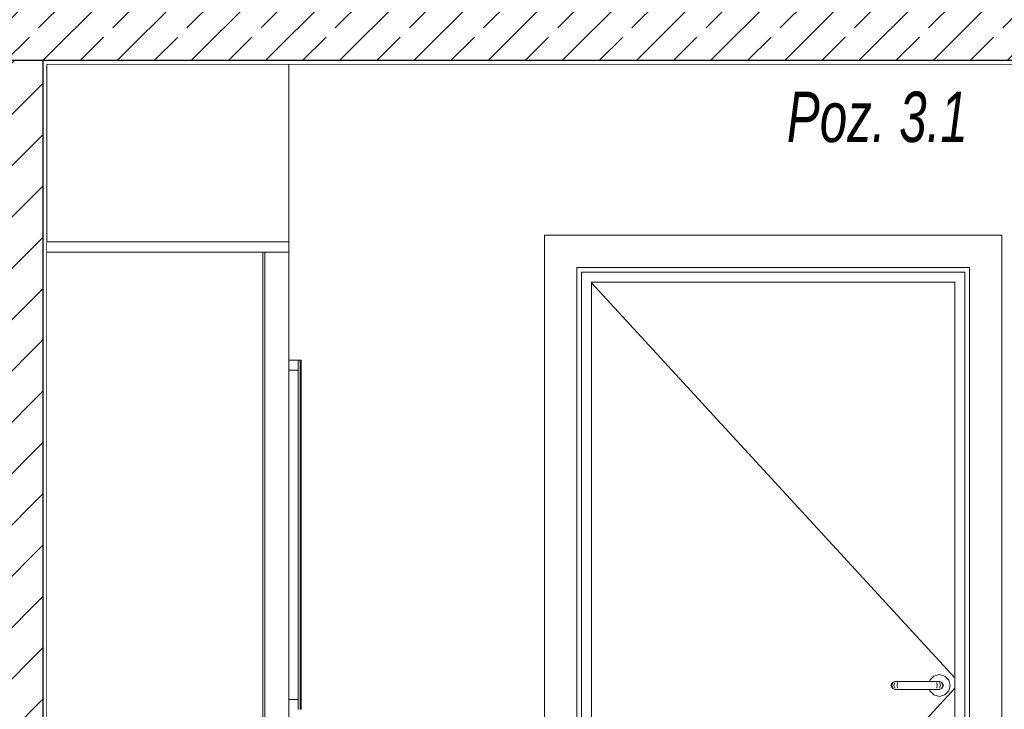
# Model space of a CAD drawing. Header units: millimetres. Extents: x 92668 to 123324, y -8921 to 14506.
# Tile 105 of 133: x 112330 to 114771, y 6721 to 8431. Entities that reach past the tile are written whole.
import ezdxf

# ---------------------------------------------------------------- set-up
doc = ezdxf.new("R2010")
doc.units = ezdxf.units.MM
doc.header["$MEASUREMENT"] = 0
doc.linetypes.add('Wipeout_Contour', pattern=[1000, 0, -1000])
for name, color, linetype, lineweight, true_color in [('Nowe_A-Konstrukcja Opis_Nr_pióra__58', 7, 'Continuous', 13, 0xdf0000), ('Nowe_A-Wymiary-Wewnętrzne_Nr_pióra__45', 7, 'Continuous', 15, 0x40a5ff), ('Nowe_A-Wymiary-Wewnętrzne_Nr_pióra__85', 7, 'Continuous', 13, 0x80c2ff), ('Nowe_A-Wymiary-Zewnętrzne_Nr_pióra__45', 7, 'Continuous', 15, 0x40a5ff), ('Nowe_A-Wymiary-Zewnętrzne_Nr_pióra__85', 7, 'Continuous', 13, 0x80c2ff)]:
    doc.layers.add(name, color=color, linetype=linetype, lineweight=lineweight, true_color=true_color)
for name, color, linetype in [('Nowe_A-Meble-Kuchnia', 7, 'Continuous'), ('Nowe_A-Stropy', 7, 'Continuous'), ('Nowe_A-Wymiary-Wewnętrzne', 7, 'Continuous'), ('Nowe_A-Wymiary-Zewnętrzne', 7, 'Continuous'), ('Nowe_A-Ściany-Działowe', 7, 'Continuous'), ('Nowe_Drzwi Archicad', 7, 'Continuous')]:
    doc.layers.add(name, color=color, linetype=linetype)
for name, color, linetype, lineweight in [('Nowe_A-Meble-Kuchnia_Nr_pióra__4', 7, 'Continuous', 13), ('Nowe_A-Stropy_Nr_pióra__29', 7, 'Continuous', 25), ('Nowe_A-Stropy_Nr_pióra__49', 7, 'Continuous', 15), ('Nowe_A-Wymiary-Wewnętrzne_Nr_pióra__46', 5, 'Continuous', 15), ('Nowe_A-Wymiary-Zewnętrzne_Nr_pióra__46', 5, 'Continuous', 15), ('Nowe_A-Ściany-Działowe_Nr_pióra__27', 7, 'Continuous', 25), ('Nowe_A-Ściany-Działowe_Nr_pióra__47', 7, 'Continuous', 15), ('Nowe_A-Ściany-Działowe_Nr_pióra__87', 7, 'Continuous', 13), ('Nowe_Drzwi Archicad_Nr_pióra__3', 7, 'Continuous', 13)]:
    doc.layers.add(name, color=color, linetype=linetype, lineweight=lineweight)
doc.styles.add('STYL_AUTOMATYCZNY_2', font='arial.ttf')
doc.styles.add('STYL_AUTOMATYCZNY_4', font='arial.ttf', dxfattribs={"width": 0.7})
doc.dimstyles.new('STYL_AUTOMATYCZNY__1', dxfattribs={"dimtxt": 125, "dimasz": 47.5, "dimexe": 0.18, "dimexo": 20, "dimgap": 0, "dimtad": 1, "dimdec": 1, "dimlfac": 0.1, "dimzin": 0, "dimdsep": 46, "dimtxsty": 'STYL_AUTOMATYCZNY_2', "dimblk": 'ARROWHEAD_11', "dimblk1": 'ARROWHEAD_11', "dimblk2": 'ARROWHEAD_11', "dimcen": 0.09, "dimclrd": 256, "dimclre": 256, "dimclrt": 5, "dimadec": 1, "dimazin": 0, "dimtfac": 1, "dimtdec": 4, "dimtmove": 0, "dimatfit": 3, "dimfxl": 0, "dimtolj": 1, "dimtzin": 0, "dimarcsym": 0})
pattern_1 = [(0, (0, 0), (0, 86.60254), [0, -50]), (0, (25, 43.3), (0, 86.60254), [0, -50])]

# ---------------------------------------------------------------- blocks, each defined once
blk = doc.blocks.new('ElemPrzekroju_35')
at = {"layer": 'Nowe_A-Stropy', "linetype": 'Continuous', "lineweight": 0, "true_color": 0x000000}
h = blk.add_hatch(dxfattribs=at)
h.set_pattern_fill('Beton_zbrojony', color=18, style=0, pattern_type=2)
h.set_pattern_definition([(45, (0, 0), (-91.92388, 91.92388), []), (45, (-45.96, 45.96), (-91.92388, 91.92388), [97.5, -32.5])])
h.paths.add_polyline_path([(116917.6, 8530), (109667.6, 8530), (109667.6, 8330), (109677.6, 8330), (112262.6, 8330), (112387.6, 8330), (116917.6, 8330)])
h = blk.add_hatch(dxfattribs=at)
h.set_pattern_fill('Tynk', color=18, style=0, pattern_type=2)
h.set_pattern_definition(pattern_1)
h.paths.add_polyline_path([(112387.6, 8330), (112387.6, 8320), (116917.6, 8320), (116917.6, 8330)])
at = {"layer": 'Nowe_A-Stropy_Nr_pióra__29', "color": 7, "linetype": 'Continuous', "lineweight": 25, "flags": 128}
blk.add_lwpolyline([(116917.6, 8330), (112387.6, 8330), (112272.6, 8330), (112262.6, 8330), (109677.6, 8330), (109667.6, 8330)], dxfattribs=at)
at = {"layer": 'Nowe_A-Stropy_Nr_pióra__49', "color": 7, "linetype": 'Continuous', "lineweight": 15}
blk.add_line((116907.6, 8320), (112397.6, 8320), dxfattribs=at)
blk = doc.blocks.new('ElemPrzekroju_72')
at = {"color": 254, "linetype": 'Wipeout_Contour', "lineweight": 0, "ltscale": 2616415.24598757}
blk.add_wipeout([(112997.6, 6680), (112997.6, 6640), (113027.6, 6640), (113027.6, 6440), (113022.6, 6440), (113022.6, 6179), (113020.3, 6179), (113018.2, 6175.9), (113013.3, 6172.6), (113007.6, 6171.5), (112997.6, 6171.5), (112997.6, 5780), (113630.7, 5780), (113630.7, 7897), (114764.7, 7897), (114764.7, 5780), (116907.6, 5780), (116907.6, 8320), (112997.6, 8320), (112997.6, 7586.7), (113027.6, 7586.7), (113027.6, 6720), (112997.6, 6720)], dxfattribs=at).dxf.layer = 'Nowe_A-Ściany-Działowe'
at = {"color": 254, "linetype": 'Wipeout_Contour', "lineweight": 0, "ltscale": 452943.595079}
blk.add_wipeout([(113020.4, 7561.7), (112997.6, 7561.7), (112997.6, 6745), (113020.4, 6745)], dxfattribs=at).dxf.layer = 'Nowe_A-Ściany-Działowe'
blk = doc.blocks.new('ElemPrzekroju_74')
at = {"color": 254, "linetype": 'Wipeout_Contour', "lineweight": 0, "ltscale": 455696.425703}
blk.add_wipeout([(113722.7, 7805), (113710.7, 7817), (113710.7, 5780), (113722.7, 5780)], dxfattribs=at).dxf.layer = 'Nowe_Drzwi Archicad'
at = {"color": 254, "linetype": 'Wipeout_Contour', "lineweight": 0, "ltscale": 459537.480877}
blk.add_wipeout([(114672.7, 5780), (114684.7, 5780), (114684.7, 7817), (114672.7, 7805)], dxfattribs=at).dxf.layer = 'Nowe_Drzwi Archicad'
at = {"color": 254, "linetype": 'Wipeout_Contour', "lineweight": 0, "ltscale": 457858.237546}
blk.add_wipeout([(114684.7, 7817), (113710.7, 7817), (113722.7, 7805), (114672.7, 7805)], dxfattribs=at).dxf.layer = 'Nowe_Drzwi Archicad'
at = {"color": 254, "linetype": 'Wipeout_Contour', "lineweight": 0, "ltscale": 455519.099862}
blk.add_wipeout([(113630.7, 7897), (113630.7, 5780), (113710.7, 5780), (113710.7, 7817)], dxfattribs=at).dxf.layer = 'Nowe_Drzwi Archicad'
at = {"color": 254, "linetype": 'Wipeout_Contour', "lineweight": 0, "ltscale": 459727.429199}
blk.add_wipeout([(114764.7, 5780), (114764.7, 7897), (114684.7, 7817), (114684.7, 5780)], dxfattribs=at).dxf.layer = 'Nowe_Drzwi Archicad'
at = {"color": 254, "linetype": 'Wipeout_Contour', "lineweight": 0, "ltscale": 457870.861688}
blk.add_wipeout([(114764.7, 7897), (113630.7, 7897), (113710.7, 7817), (114684.7, 7817)], dxfattribs=at).dxf.layer = 'Nowe_Drzwi Archicad'
at = {"color": 254, "linetype": 'Wipeout_Contour', "lineweight": 0, "ltscale": 455766.051504}
blk.add_wipeout([(113722.7, 5780), (113747.7, 5780), (113747.7, 7780), (113722.7, 7780)], dxfattribs=at).dxf.layer = 'Nowe_Drzwi Archicad'
at = {"color": 254, "linetype": 'Wipeout_Contour', "lineweight": 0, "ltscale": 459459.407923}
blk.add_wipeout([(114647.7, 5780), (114672.7, 5780), (114672.7, 7780), (114647.7, 7780)], dxfattribs=at).dxf.layer = 'Nowe_Drzwi Archicad'
at = {"layer": 'Nowe_Drzwi Archicad_Nr_pióra__3', "color": 7, "linetype": 'Continuous', "lineweight": 13}
for p, q in [((113630.7, 5780), (113630.7, 7897)), ((113630.7, 7897), (114764.7, 7897)), ((114764.7, 7897), (114764.7, 5780))]:
    blk.add_line(p, q, dxfattribs=at)
at = {"color": 254, "linetype": 'Wipeout_Contour', "lineweight": 0, "ltscale": 686778.02235}
blk.add_wipeout([(113722.7, 7780), (113747.7, 7780), (114647.7, 7780), (114672.7, 7780), (114672.7, 7805), (113722.7, 7805)], dxfattribs=at).dxf.layer = 'Nowe_Drzwi Archicad'
at = {"color": 254, "linetype": 'Wipeout_Contour', "lineweight": 0, "ltscale": 2066584.783650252}
blk.add_wipeout([(114585.4, 6770), (114586.4, 6766.5), (114596.2, 6756.6), (114609.7, 6753), (114623.2, 6756.6), (114633.1, 6766.5), (114636.7, 6780), (114633.1, 6793.5), (114623.2, 6803.4), (114609.7, 6807), (114596.2, 6803.4), (114586.4, 6793.5), (114585.4, 6790), (114609.7, 6790), (114616.8, 6787.1), (114619.7, 6780), (114616.8, 6772.9), (114609.7, 6770)], dxfattribs=at).dxf.layer = 'Nowe_Drzwi Archicad'
at = {"layer": 'Nowe_Drzwi Archicad_Nr_pióra__3', "color": 7, "linetype": 'Continuous', "lineweight": 13}
for p, q in [((113710.7, 7817), (113710.7, 5780)), ((114684.7, 7817), (113710.7, 7817)), ((114684.7, 5780), (114684.7, 7817)), ((113722.7, 7805), (113722.7, 5780)), ((114672.7, 7805), (113722.7, 7805)), ((114672.7, 5780), (114672.7, 7805)), ((113747.7, 7780), (113747.7, 5780)), ((114647.7, 7780), (113747.7, 7780)), ((114647.7, 5780), (114647.7, 7780)), ((114596.2, 6803.4), (114609.7, 6807)), ((114609.7, 6807), (114623.2, 6803.4)), ((114633.1, 6793.5), (114636.7, 6780)), ((114636.7, 6780), (114633.1, 6766.5)), ((114609.7, 6753), (114596.2, 6756.6)), ((114623.2, 6756.6), (114609.7, 6753))]:
    blk.add_line(p, q, dxfattribs=at)
at = {"color": 254, "linetype": 'Wipeout_Contour', "lineweight": 0, "ltscale": 459270.427265}
blk.add_wipeout([(114618, 6780), (114615.3, 6772.9), (114616.8, 6772.9), (114619.7, 6780)], dxfattribs=at).dxf.layer = 'Nowe_Drzwi Archicad'
at = {"color": 254, "linetype": 'Wipeout_Contour', "lineweight": 0, "ltscale": 459253.905533}
blk.add_wipeout([(114608.6, 6790), (114615.3, 6787.1), (114616.8, 6787.1), (114609.7, 6790)], dxfattribs=at).dxf.layer = 'Nowe_Drzwi Archicad'
at = {"color": 254, "linetype": 'Wipeout_Contour', "lineweight": 0, "ltscale": 459249.873152}
blk.add_wipeout([(114608.6, 6770), (114609.7, 6770), (114616.8, 6772.9), (114615.3, 6772.9)], dxfattribs=at).dxf.layer = 'Nowe_Drzwi Archicad'
at = {"color": 254, "linetype": 'Wipeout_Contour', "lineweight": 0, "ltscale": 459272.097473}
blk.add_wipeout([(114615.3, 6787.1), (114618, 6780), (114619.7, 6780), (114616.8, 6787.1)], dxfattribs=at).dxf.layer = 'Nowe_Drzwi Archicad'
at = {"color": 254, "linetype": 'Wipeout_Contour', "lineweight": 0, "ltscale": 459256.948044}
blk.add_wipeout([(114618, 6780), (114612.6, 6780), (114610.4, 6772.9), (114615.3, 6772.9)], dxfattribs=at).dxf.layer = 'Nowe_Drzwi Archicad'
at = {"color": 254, "linetype": 'Wipeout_Contour', "lineweight": 0, "ltscale": 459243.27197}
blk.add_wipeout([(114608.6, 6790), (114605.3, 6790), (114610.4, 6787.1), (114615.3, 6787.1)], dxfattribs=at).dxf.layer = 'Nowe_Drzwi Archicad'
at = {"color": 254, "linetype": 'Wipeout_Contour', "lineweight": 0, "ltscale": 459239.239498}
blk.add_wipeout([(114610.4, 6772.9), (114605.3, 6770), (114608.6, 6770), (114615.3, 6772.9)], dxfattribs=at).dxf.layer = 'Nowe_Drzwi Archicad'
at = {"color": 254, "linetype": 'Wipeout_Contour', "lineweight": 0, "ltscale": 459258.618299}
blk.add_wipeout([(114615.3, 6787.1), (114610.4, 6787.1), (114612.6, 6780), (114618, 6780)], dxfattribs=at).dxf.layer = 'Nowe_Drzwi Archicad'
at = {"color": 254, "linetype": 'Wipeout_Contour', "lineweight": 0, "ltscale": 459231.355573}
blk.add_wipeout([(114604.4, 6780), (114603.2, 6772.9), (114610.4, 6772.9), (114612.6, 6780)], dxfattribs=at).dxf.layer = 'Nowe_Drzwi Archicad'
at = {"layer": 'Nowe_Drzwi Archicad_Nr_pióra__3', "color": 7, "linetype": 'Continuous', "lineweight": 13}
blk.add_line((114633.1, 6766.5), (114623.2, 6756.6), dxfattribs=at)
at = {"color": 254, "linetype": 'Wipeout_Contour', "lineweight": 0, "ltscale": 459223.246444}
blk.add_wipeout([(114605.3, 6790), (114600.5, 6790), (114603.2, 6787.1), (114610.4, 6787.1)], dxfattribs=at).dxf.layer = 'Nowe_Drzwi Archicad'
at = {"color": 254, "linetype": 'Wipeout_Contour', "lineweight": 0, "ltscale": 459219.213802}
blk.add_wipeout([(114610.4, 6772.9), (114603.2, 6772.9), (114600.5, 6770), (114605.3, 6770)], dxfattribs=at).dxf.layer = 'Nowe_Drzwi Archicad'
at = {"color": 254, "linetype": 'Wipeout_Contour', "lineweight": 0, "ltscale": 459233.025914}
blk.add_wipeout([(114603.2, 6787.1), (114604.4, 6780), (114612.6, 6780), (114610.4, 6787.1)], dxfattribs=at).dxf.layer = 'Nowe_Drzwi Archicad'
at = {"layer": 'Nowe_Drzwi Archicad_Nr_pióra__3', "color": 7, "linetype": 'Continuous', "lineweight": 13}
for p, q in [((114616.8, 6787.1), (114619.7, 6780)), ((114623.2, 6803.4), (114633.1, 6793.5)), ((114619.7, 6780), (114616.8, 6772.9))]:
    blk.add_line(p, q, dxfattribs=at)
at = {"color": 254, "linetype": 'Wipeout_Contour', "lineweight": 0, "ltscale": 459199.563219}
blk.add_wipeout([(114595.7, 6780), (114595.4, 6772.9), (114603.2, 6772.9), (114604.4, 6780)], dxfattribs=at).dxf.layer = 'Nowe_Drzwi Archicad'
at = {"color": 254, "linetype": 'Wipeout_Contour', "lineweight": 0, "ltscale": 459197.684469}
blk.add_wipeout([(114600.5, 6790), (114594.7, 6790), (114595.4, 6787.1), (114603.2, 6787.1)], dxfattribs=at).dxf.layer = 'Nowe_Drzwi Archicad'
at = {"color": 254, "linetype": 'Wipeout_Contour', "lineweight": 0, "ltscale": 459193.651609}
blk.add_wipeout([(114594.7, 6770), (114600.5, 6770), (114603.2, 6772.9), (114595.4, 6772.9)], dxfattribs=at).dxf.layer = 'Nowe_Drzwi Archicad'
at = {"color": 254, "linetype": 'Wipeout_Contour', "lineweight": 0, "ltscale": 459201.23367}
blk.add_wipeout([(114595.4, 6787.1), (114595.7, 6780), (114604.4, 6780), (114603.2, 6787.1)], dxfattribs=at).dxf.layer = 'Nowe_Drzwi Archicad'
at = {"layer": 'Nowe_Drzwi Archicad_Nr_pióra__3', "color": 7, "linetype": 'Continuous', "lineweight": 13}
for p, q in [((114609.7, 6790), (114608.6, 6790)), ((114609.7, 6790), (114616.8, 6787.1)), ((114610.4, 6787.1), (114612.6, 6780)), ((114615.3, 6787.1), (114618, 6780)), ((114609.7, 6770), (114608.6, 6770)), ((114616.8, 6772.9), (114609.7, 6770)), ((114612.6, 6780), (114610.4, 6772.9)), ((114618, 6780), (114615.3, 6772.9))]:
    blk.add_line(p, q, dxfattribs=at)
at = {"color": 254, "linetype": 'Wipeout_Contour', "lineweight": 0, "ltscale": 459019.958964}
blk.add_wipeout([(114595.7, 6780), (114513.7, 6780), (114514, 6772.9), (114595.4, 6772.9)], dxfattribs=at).dxf.layer = 'Nowe_Drzwi Archicad'
at = {"color": 254, "linetype": 'Wipeout_Contour', "lineweight": 0, "ltscale": 459022.812569}
blk.add_wipeout([(114514, 6787.1), (114595.4, 6787.1), (114594.7, 6790), (114514.7, 6790)], dxfattribs=at).dxf.layer = 'Nowe_Drzwi Archicad'
at = {"color": 254, "linetype": 'Wipeout_Contour', "lineweight": 0, "ltscale": 459018.77818}
blk.add_wipeout([(114595.4, 6772.9), (114514, 6772.9), (114514.7, 6770), (114594.7, 6770)], dxfattribs=at).dxf.layer = 'Nowe_Drzwi Archicad'
at = {"layer": 'Nowe_Drzwi Archicad_Nr_pióra__3', "color": 7, "linetype": 'Continuous', "lineweight": 13}
blk.add_line((114596.2, 6756.6), (114586.4, 6766.5), dxfattribs=at)
at = {"color": 254, "linetype": 'Wipeout_Contour', "lineweight": 0, "ltscale": 459021.630064}
blk.add_wipeout([(114514, 6787.1), (114513.7, 6780), (114595.7, 6780), (114595.4, 6787.1)], dxfattribs=at).dxf.layer = 'Nowe_Drzwi Archicad'
at = {"layer": 'Nowe_Drzwi Archicad_Nr_pióra__3', "color": 7, "linetype": 'Continuous', "lineweight": 13}
for p, q in [((114585.4, 6790), (114586.4, 6793.5)), ((114586.4, 6793.5), (114596.2, 6803.4)), ((114600.5, 6790), (114594.7, 6790)), ((114605.3, 6790), (114600.5, 6790)), ((114603.2, 6787.1), (114604.4, 6780)), ((114608.6, 6790), (114605.3, 6790)), ((114586.4, 6766.5), (114585.4, 6770)), ((114600.5, 6770), (114594.7, 6770)), ((114605.3, 6770), (114600.5, 6770)), ((114604.4, 6780), (114603.2, 6772.9)), ((114608.6, 6770), (114605.3, 6770))]:
    blk.add_line(p, q, dxfattribs=at)
at = {"color": 254, "linetype": 'Wipeout_Contour', "lineweight": 0, "ltscale": 458840.354842}
blk.add_wipeout([(114513.7, 6780), (114505.1, 6780), (114506.2, 6772.9), (114514, 6772.9)], dxfattribs=at).dxf.layer = 'Nowe_Drzwi Archicad'
at = {"color": 254, "linetype": 'Wipeout_Contour', "lineweight": 0, "ltscale": 458847.940813}
blk.add_wipeout([(114509, 6790), (114506.2, 6787.1), (114514, 6787.1), (114514.7, 6790)], dxfattribs=at).dxf.layer = 'Nowe_Drzwi Archicad'
at = {"color": 254, "linetype": 'Wipeout_Contour', "lineweight": 0, "ltscale": 458843.904889}
blk.add_wipeout([(114506.2, 6772.9), (114509, 6770), (114514.7, 6770), (114514, 6772.9)], dxfattribs=at).dxf.layer = 'Nowe_Drzwi Archicad'
at = {"color": 254, "linetype": 'Wipeout_Contour', "lineweight": 0, "ltscale": 458842.026591}
blk.add_wipeout([(114506.2, 6787.1), (114505.1, 6780), (114513.7, 6780), (114514, 6787.1)], dxfattribs=at).dxf.layer = 'Nowe_Drzwi Archicad'
at = {"color": 254, "linetype": 'Wipeout_Contour', "lineweight": 0, "ltscale": 458808.562584}
blk.add_wipeout([(114496.9, 6780), (114499, 6772.9), (114506.2, 6772.9), (114505.1, 6780)], dxfattribs=at).dxf.layer = 'Nowe_Drzwi Archicad'
at = {"color": 254, "linetype": 'Wipeout_Contour', "lineweight": 0, "ltscale": 458822.378913}
blk.add_wipeout([(114509, 6790), (114504.1, 6790), (114499, 6787.1), (114506.2, 6787.1)], dxfattribs=at).dxf.layer = 'Nowe_Drzwi Archicad'
at = {"color": 254, "linetype": 'Wipeout_Contour', "lineweight": 0, "ltscale": 458818.342771}
blk.add_wipeout([(114506.2, 6772.9), (114499, 6772.9), (114504.1, 6770), (114509, 6770)], dxfattribs=at).dxf.layer = 'Nowe_Drzwi Archicad'
at = {"color": 254, "linetype": 'Wipeout_Contour', "lineweight": 0, "ltscale": 458810.234442}
blk.add_wipeout([(114499, 6787.1), (114496.9, 6780), (114505.1, 6780), (114506.2, 6787.1)], dxfattribs=at).dxf.layer = 'Nowe_Drzwi Archicad'
at = {"color": 254, "linetype": 'Wipeout_Contour', "lineweight": 0, "ltscale": 458782.970203}
blk.add_wipeout([(114496.9, 6780), (114491.5, 6780), (114494.2, 6772.9), (114499, 6772.9)], dxfattribs=at).dxf.layer = 'Nowe_Drzwi Archicad'
at = {"color": 254, "linetype": 'Wipeout_Contour', "lineweight": 0, "ltscale": 458802.353454}
blk.add_wipeout([(114500.9, 6790), (114494.2, 6787.1), (114499, 6787.1), (114504.1, 6790)], dxfattribs=at).dxf.layer = 'Nowe_Drzwi Archicad'
at = {"color": 254, "linetype": 'Wipeout_Contour', "lineweight": 0, "ltscale": 458798.317141}
blk.add_wipeout([(114499, 6772.9), (114494.2, 6772.9), (114500.9, 6770), (114504.1, 6770)], dxfattribs=at).dxf.layer = 'Nowe_Drzwi Archicad'
at = {"layer": 'Nowe_Drzwi Archicad_Nr_pióra__3', "color": 7, "linetype": 'Continuous', "lineweight": 13}
for p, q in [((114594.7, 6790), (114514.7, 6790)), ((114594.7, 6770), (114514.7, 6770))]:
    blk.add_line(p, q, dxfattribs=at)
at = {"color": 254, "linetype": 'Wipeout_Contour', "lineweight": 0, "ltscale": 458784.642148}
blk.add_wipeout([(114499, 6787.1), (114494.2, 6787.1), (114491.5, 6780), (114496.9, 6780)], dxfattribs=at).dxf.layer = 'Nowe_Drzwi Archicad'
at = {"color": 254, "linetype": 'Wipeout_Contour', "lineweight": 0, "ltscale": 458769.491037}
blk.add_wipeout([(114489.7, 6780), (114492.7, 6772.9), (114494.2, 6772.9), (114491.5, 6780)], dxfattribs=at).dxf.layer = 'Nowe_Drzwi Archicad'
at = {"color": 254, "linetype": 'Wipeout_Contour', "lineweight": 0, "ltscale": 458791.719931}
blk.add_wipeout([(114492.7, 6787.1), (114494.2, 6787.1), (114500.9, 6790), (114499.7, 6790)], dxfattribs=at).dxf.layer = 'Nowe_Drzwi Archicad'
at = {"color": 254, "linetype": 'Wipeout_Contour', "lineweight": 0, "ltscale": 458787.683527}
blk.add_wipeout([(114494.2, 6772.9), (114492.7, 6772.9), (114499.7, 6770), (114500.9, 6770)], dxfattribs=at).dxf.layer = 'Nowe_Drzwi Archicad'
at = {"layer": 'Nowe_Drzwi Archicad_Nr_pióra__3', "color": 7, "linetype": 'Continuous', "lineweight": 13}
for p, q in [((114514.7, 6790), (114509, 6790)), ((114514.7, 6770), (114509, 6770))]:
    blk.add_line(p, q, dxfattribs=at)
at = {"color": 254, "linetype": 'Wipeout_Contour', "lineweight": 0, "ltscale": 458771.163029}
blk.add_wipeout([(114492.7, 6787.1), (114489.7, 6780), (114491.5, 6780), (114494.2, 6787.1)], dxfattribs=at).dxf.layer = 'Nowe_Drzwi Archicad'
at = {"layer": 'Nowe_Drzwi Archicad_Nr_pióra__3', "color": 7, "linetype": 'Continuous', "lineweight": 13}
for p, q in [((113747.7, 7778.9), (114647.7, 6799.1)), ((114492.7, 6787.1), (114489.7, 6780)), ((114494.2, 6787.1), (114491.5, 6780)), ((114499.7, 6790), (114492.7, 6787.1)), ((114499, 6787.1), (114496.9, 6780)), ((114500.9, 6790), (114499.7, 6790)), ((114504.1, 6790), (114500.9, 6790)), ((114509, 6790), (114504.1, 6790)), ((114506.2, 6787.1), (114505.1, 6780)), ((113747.7, 5793.1), (114647.7, 6772.9)), ((114489.7, 6780), (114492.7, 6772.9)), ((114491.5, 6780), (114494.2, 6772.9)), ((114492.7, 6772.9), (114499.7, 6770)), ((114496.9, 6780), (114499, 6772.9)), ((114500.9, 6770), (114499.7, 6770)), ((114504.1, 6770), (114500.9, 6770)), ((114509, 6770), (114504.1, 6770)), ((114505.1, 6780), (114506.2, 6772.9))]:
    blk.add_line(p, q, dxfattribs=at)
blk = doc.blocks.new('ElemPrzekroju_136')
at = {"color": 254, "linetype": 'Wipeout_Contour', "lineweight": 0, "ltscale": 451954.076531}
blk.add_wipeout([(112397.6, 8320), (112397.6, 7880), (112997.6, 7880), (112997.6, 8320)], dxfattribs=at).dxf.layer = 'Nowe_A-Ściany-Działowe'
at = {"color": 254, "linetype": 'Wipeout_Contour', "lineweight": 0, "ltscale": 905493.884881}
blk.add_wipeout([(112932.6, 6696.6), (112936.7, 6696.6), (112936.7, 6686), (112937.6, 6686), (112937.6, 7854.5), (112997.6, 7854.5), (112997.6, 7855), (112932.6, 7855)], dxfattribs=at).dxf.layer = 'Nowe_A-Ściany-Działowe'
at = {"layer": 'Nowe_A-Ściany-Działowe_Nr_pióra__87', "color": 7, "linetype": 'Continuous', "lineweight": 13}
for p, q in [((112997.6, 8320), (112997.6, 7880)), ((112997.6, 7855), (112997.6, 7854.5))]:
    blk.add_line(p, q, dxfattribs=at)
blk = doc.blocks.new('ElemPrzekroju_137')
at = {"layer": 'Nowe_A-Ściany-Działowe', "linetype": 'Continuous', "lineweight": 0, "true_color": 0x000000}
h = blk.add_hatch(dxfattribs=at)
h.set_pattern_fill('Bloczki_ceramiczne', color=18, style=0, pattern_type=2)
h.set_pattern_definition([(45, (0, 0), (-63.63961, 63.63961), [])])
h.paths.add_polyline_path([(112272.6, 5640), (112387.6, 5640), (112387.6, 5780), (112387.6, 8320), (112387.6, 8330), (112272.6, 8330), (112272.6, 5760)])
h = blk.add_hatch(dxfattribs=at)
h.set_pattern_fill('Tynk', color=18, style=0, pattern_type=2)
h.set_pattern_definition(pattern_1)
h.paths.add_polyline_path([(112387.6, 5780), (112397.6, 5780), (112397.6, 8320), (112387.6, 8320)])
at = {"layer": 'Nowe_A-Ściany-Działowe_Nr_pióra__27', "color": 7, "linetype": 'Continuous', "lineweight": 25, "flags": 128}
blk.add_lwpolyline([(112387.6, 8330), (112387.6, 8320), (112387.6, 5780), (112387.6, 5760), (112387.6, 5710), (112387.6, 5640)], dxfattribs=at)
at = {"layer": 'Nowe_A-Ściany-Działowe_Nr_pióra__47', "color": 7, "linetype": 'Continuous', "lineweight": 15}
blk.add_line((112397.6, 8320), (112397.6, 6680), dxfattribs=at)
blk = doc.blocks.new('ElemPrzekroju_140')
at = {"color": 254, "linetype": 'Wipeout_Contour', "lineweight": 0, "ltscale": 451887.508215}
blk.add_wipeout([(112397.6, 7880), (112397.6, 7855), (112997.6, 7855), (112997.6, 7880)], dxfattribs=at).dxf.layer = 'Nowe_A-Meble-Kuchnia'
at = {"color": 254, "linetype": 'Wipeout_Contour', "lineweight": 0, "ltscale": 452998.588941}
blk.add_wipeout([(113020.4, 7586.7), (113020.4, 6720), (113025, 6720), (113025, 7586.7)], dxfattribs=at).dxf.layer = 'Nowe_A-Meble-Kuchnia'
at = {"layer": 'Nowe_A-Meble-Kuchnia_Nr_pióra__4', "color": 7, "linetype": 'Continuous', "lineweight": 13}
blk.add_line((112397.6, 7880), (112997.6, 7880), dxfattribs=at)
at = {"color": 254, "linetype": 'Wipeout_Contour', "lineweight": 0, "ltscale": 2032297.564631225}
blk.add_wipeout([(112932.6, 7855), (112397.6, 7855), (112397.6, 6680), (112454, 6680), (112454, 6686), (112566.2, 6686), (112566.2, 6687), (112629.7, 6687), (112629.7, 6686), (112735.2, 6686), (112735.2, 6687), (112798.7, 6687), (112798.7, 6686), (112887.1, 6686), (112888.4, 6687.6), (112888.4, 6692.3), (112888.4, 6696.6), (112932.6, 6696.6)], dxfattribs=at).dxf.layer = 'Nowe_A-Meble-Kuchnia'
at = {"color": 254, "linetype": 'Wipeout_Contour', "lineweight": 0, "ltscale": 679118.14899}
blk.add_wipeout([(112937.6, 6686), (112956, 6686), (112956, 6680), (112997.6, 6680), (112997.6, 7854.5), (112937.6, 7854.5)], dxfattribs=at).dxf.layer = 'Nowe_A-Meble-Kuchnia'
at = {"layer": 'Nowe_A-Meble-Kuchnia_Nr_pióra__4', "color": 7, "linetype": 'Continuous', "lineweight": 13}
for p, q in [((112997.6, 7855), (112997.6, 7880)), ((112397.6, 7855), (112932.6, 7855)), ((112932.6, 7855), (112997.6, 7855)), ((112932.6, 6696.6), (112932.6, 7855)), ((112937.6, 7854.5), (112937.6, 6686)), ((112937.6, 7854.5), (112997.6, 7854.5))]:
    blk.add_line(p, q, dxfattribs=at)
at = {"color": 254, "linetype": 'Wipeout_Contour', "lineweight": 0, "ltscale": 453008.975445}
blk.add_wipeout([(112997.6, 7586.7), (112997.6, 7561.7), (112999.8, 7561.7), (112999.8, 7586.7)], dxfattribs=at).dxf.layer = 'Nowe_A-Meble-Kuchnia'
at = {"color": 254, "linetype": 'Wipeout_Contour', "lineweight": 0, "ltscale": 452796.277289}
blk.add_wipeout([(112999.8, 6720), (112999.8, 6745), (112997.6, 6745), (112997.6, 6720)], dxfattribs=at).dxf.layer = 'Nowe_A-Meble-Kuchnia'
at = {"color": 254, "linetype": 'Wipeout_Contour', "lineweight": 0, "ltscale": 453021.936746}
blk.add_wipeout([(112999.8, 7586.7), (112999.8, 7561.7), (113004.1, 7561.7), (113004.1, 7586.7)], dxfattribs=at).dxf.layer = 'Nowe_A-Meble-Kuchnia'
at = {"color": 254, "linetype": 'Wipeout_Contour', "lineweight": 0, "ltscale": 452809.244678}
blk.add_wipeout([(113004.1, 6720), (113004.1, 6745), (112999.8, 6745), (112999.8, 6720)], dxfattribs=at).dxf.layer = 'Nowe_A-Meble-Kuchnia'
at = {"color": 254, "linetype": 'Wipeout_Contour', "lineweight": 0, "ltscale": 453038.736249}
blk.add_wipeout([(113004.1, 7586.7), (113004.1, 7561.7), (113008.2, 7561.7), (113008.2, 7586.7)], dxfattribs=at).dxf.layer = 'Nowe_A-Meble-Kuchnia'
at = {"color": 254, "linetype": 'Wipeout_Contour', "lineweight": 0, "ltscale": 452826.052072}
blk.add_wipeout([(113008.2, 6720), (113008.2, 6745), (113004.1, 6745), (113004.1, 6720)], dxfattribs=at).dxf.layer = 'Nowe_A-Meble-Kuchnia'
at = {"color": 254, "linetype": 'Wipeout_Contour', "lineweight": 0, "ltscale": 453054.498871}
blk.add_wipeout([(113008.2, 7586.7), (113008.2, 7561.7), (113012, 7561.7), (113012, 7586.7)], dxfattribs=at).dxf.layer = 'Nowe_A-Meble-Kuchnia'
at = {"color": 254, "linetype": 'Wipeout_Contour', "lineweight": 0, "ltscale": 452841.822097}
blk.add_wipeout([(113012, 6720), (113012, 6745), (113008.2, 6745), (113008.2, 6720)], dxfattribs=at).dxf.layer = 'Nowe_A-Meble-Kuchnia'
at = {"layer": 'Nowe_A-Meble-Kuchnia_Nr_pióra__4', "color": 7, "linetype": 'Continuous', "lineweight": 13}
for p, q in [((112997.6, 7854.5), (112997.6, 6680)), ((112997.6, 7586.7), (112999.8, 7586.7)), ((112999.8, 7561.7), (112997.6, 7561.7)), ((112997.6, 6745), (112999.8, 6745))]:
    blk.add_line(p, q, dxfattribs=at)
at = {"color": 254, "linetype": 'Wipeout_Contour', "lineweight": 0, "ltscale": 453068.745671}
blk.add_wipeout([(113012, 7586.7), (113012, 7561.7), (113015.3, 7561.7), (113015.3, 7586.7)], dxfattribs=at).dxf.layer = 'Nowe_A-Meble-Kuchnia'
at = {"color": 254, "linetype": 'Wipeout_Contour', "lineweight": 0, "ltscale": 452856.075588}
blk.add_wipeout([(113015.3, 6720), (113015.3, 6745), (113012, 6745), (113012, 6720)], dxfattribs=at).dxf.layer = 'Nowe_A-Meble-Kuchnia'
at = {"color": 254, "linetype": 'Wipeout_Contour', "lineweight": 0, "ltscale": 453081.043767}
blk.add_wipeout([(113015.3, 7586.7), (113015.3, 7561.7), (113018.1, 7561.7), (113018.1, 7586.7)], dxfattribs=at).dxf.layer = 'Nowe_A-Meble-Kuchnia'
at = {"color": 254, "linetype": 'Wipeout_Contour', "lineweight": 0, "ltscale": 452868.379459}
blk.add_wipeout([(113018.1, 6720), (113018.1, 6745), (113015.3, 6745), (113015.3, 6720)], dxfattribs=at).dxf.layer = 'Nowe_A-Meble-Kuchnia'
at = {"layer": 'Nowe_A-Meble-Kuchnia_Nr_pióra__4', "color": 7, "linetype": 'Continuous', "lineweight": 13}
for p, q in [((112999.8, 7586.7), (113004.1, 7586.7)), ((113004.1, 7561.7), (112999.8, 7561.7)), ((112999.8, 6745), (113004.1, 6745))]:
    blk.add_line(p, q, dxfattribs=at)
at = {"color": 254, "linetype": 'Wipeout_Contour', "lineweight": 0, "ltscale": 453091.019486}
blk.add_wipeout([(113018.1, 7586.7), (113018.1, 7561.7), (113020.3, 7561.7), (113020.3, 7586.7)], dxfattribs=at).dxf.layer = 'Nowe_A-Meble-Kuchnia'
at = {"color": 254, "linetype": 'Wipeout_Contour', "lineweight": 0, "ltscale": 452878.359862}
blk.add_wipeout([(113020.3, 6720), (113020.3, 6745), (113018.1, 6745), (113018.1, 6720)], dxfattribs=at).dxf.layer = 'Nowe_A-Meble-Kuchnia'
at = {"color": 254, "linetype": 'Wipeout_Contour', "lineweight": 0, "ltscale": 453095.506619}
blk.add_wipeout([(113020.3, 7561.7), (113020.4, 7561.7), (113020.4, 7586.7), (113020.3, 7586.7)], dxfattribs=at).dxf.layer = 'Nowe_A-Meble-Kuchnia'
at = {"color": 254, "linetype": 'Wipeout_Contour', "lineweight": 0, "ltscale": 452882.849103}
blk.add_wipeout([(113020.4, 6745), (113020.3, 6745), (113020.3, 6720), (113020.4, 6720)], dxfattribs=at).dxf.layer = 'Nowe_A-Meble-Kuchnia'
at = {"layer": 'Nowe_A-Meble-Kuchnia_Nr_pióra__4', "color": 7, "linetype": 'Continuous', "lineweight": 13}
for p, q in [((113004.1, 7586.7), (113008.2, 7586.7)), ((113008.2, 7586.7), (113012, 7586.7)), ((113008.2, 7561.7), (113004.1, 7561.7)), ((113012, 7561.7), (113008.2, 7561.7)), ((113004.1, 6745), (113008.2, 6745)), ((113008.2, 6745), (113012, 6745))]:
    blk.add_line(p, q, dxfattribs=at)
at = {"color": 254, "linetype": 'Wipeout_Contour', "lineweight": 0, "ltscale": 453016.385382}
blk.add_wipeout([(113027.6, 7586.7), (113026.7, 7586.7), (113026.7, 6720), (113027.6, 6720)], dxfattribs=at).dxf.layer = 'Nowe_A-Meble-Kuchnia'
at = {"color": 254, "linetype": 'Wipeout_Contour', "lineweight": 0, "ltscale": 453011.129438}
blk.add_wipeout([(113026.7, 7586.7), (113025, 7586.7), (113025, 6720), (113026.7, 6720)], dxfattribs=at).dxf.layer = 'Nowe_A-Meble-Kuchnia'
at = {"layer": 'Nowe_A-Meble-Kuchnia_Nr_pióra__4', "color": 7, "linetype": 'Continuous', "lineweight": 13}
for p, q in [((113012, 7586.7), (113015.3, 7586.7)), ((113015.3, 7586.7), (113018.1, 7586.7)), ((113018.1, 7586.7), (113020.3, 7586.7)), ((113020.3, 7586.7), (113020.4, 7586.7)), ((113020.4, 7586.7), (113020.4, 6720)), ((113020.4, 7586.7), (113025, 7586.7)), ((113026.7, 7586.7), (113025, 7586.7)), ((113025, 7586.7), (113025, 6720)), ((113027.6, 7586.7), (113026.7, 7586.7)), ((113027.6, 7586.7), (113027.6, 6720)), ((113015.3, 7561.7), (113012, 7561.7)), ((113018.1, 7561.7), (113015.3, 7561.7)), ((113020.3, 7561.7), (113018.1, 7561.7)), ((113020.4, 7561.7), (113020.3, 7561.7)), ((113012, 6745), (113015.3, 6745)), ((113015.3, 6745), (113018.1, 6745)), ((113018.1, 6745), (113020.3, 6745)), ((113020.3, 6745), (113020.4, 6745))]:
    blk.add_line(p, q, dxfattribs=at)
blk = doc.blocks.new('*D371')
at = {"layer": 'Nowe_A-Wymiary-Wewnętrzne_Nr_pióra__45', "linetype": 'Continuous', "lineweight": 15, "true_color": 0x40a5ff}
for points in [[(116317.2, 7980), (116318.2, 7975.2), (116320.9, 7971.2), (116324.9, 7968.5), (116329.7, 7967.5), (116334.5, 7968.5), (116338.6, 7971.2), (116341.3, 7975.2), (116342.2, 7980), (116341.3, 7984.8), (116338.6, 7988.8), (116334.5, 7991.5), (116329.7, 7992.5), (116324.9, 7991.5), (116320.9, 7988.8), (116318.2, 7984.8)], [(116317.2, 5780), (116318.2, 5775.2), (116320.9, 5771.2), (116324.9, 5768.5), (116329.7, 5767.5), (116334.5, 5768.5), (116338.6, 5771.2), (116341.3, 5775.2), (116342.2, 5780), (116341.3, 5784.8), (116338.6, 5788.8), (116334.5, 5791.5), (116329.7, 5792.5), (116324.9, 5791.5), (116320.9, 5788.8), (116318.2, 5784.8)]]:
    blk.add_hatch(color=161, dxfattribs=at).paths.add_polyline_path(points)
at = {"layer": 'Nowe_A-Wymiary-Wewnętrzne_Nr_pióra__45', "color": 161, "linetype": 'Continuous', "lineweight": 15, "true_color": 0x40a5ff}
for centre in [(116329.7, 7980), (116329.7, 5780)]:
    blk.add_circle(centre, 12.5, dxfattribs=at)
at = {"layer": 'Nowe_A-Wymiary-Wewnętrzne_Nr_pióra__85', "color": 151, "linetype": 'Continuous', "lineweight": 13, "true_color": 0x80c2ff}
for p, q in [((116317.2, 7980), (116282.9, 7980)), ((116329.7, 5792.5), (116329.7, 7967.5)), ((116376.6, 7980), (116342.2, 7980)), ((116317.2, 5780), (116282.9, 5780)), ((116376.6, 5780), (116342.2, 5780))]:
    blk.add_line(p, q, dxfattribs=at)
at = {"layer": 'Nowe_A-Wymiary-Wewnętrzne_Nr_pióra__46', "color": 5, "lineweight": 15, "char_height": 125, "attachment_point": 7, "rotation": 90, "style": 'STYL_AUTOMATYCZNY_2'}
for s, insert in [('\\A1;{\\pql;\\fArial|b0|i0|c238|p0;\\W1.000000;34,0}', (116304.7, 7633.9)), ('\\A1;{\\pql;\\fArial|b0|i0|c238|p0;\\W1.000000;220,0}', (116304.7, 6665.5)), ('\\A1;{\\pql;\\fArial|b0|i0|c238|p0;\\W1.000000;14,0}', (116304.7, 5792.5))]:
    blk.add_mtext(s, dxfattribs=dict(at, insert=insert))
blk = doc.blocks.new('ARROWHEAD_11')
at = {"color": 0, "linetype": 'Continuous', "lineweight": 0}
blk.add_line((0, 0), (-1, 0), dxfattribs=at)
at = {"color": 0, "linetype": 'Continuous', "lineweight": 0, "const_width": 0.25, "flags": 128}
blk.add_lwpolyline([(-0.125, 0, 1), (0.125, 0, 1)], format="xyb", close=True, dxfattribs=at)
blk = doc.blocks.new('*D372')
at = {"layer": 'Nowe_A-Wymiary-Wewnętrzne_Nr_pióra__45', "linetype": 'Continuous', "lineweight": 15, "true_color": 0x40a5ff}
for points in [[(116317.2, 8320), (116318.2, 8315.2), (116320.9, 8311.2), (116324.9, 8308.5), (116329.7, 8307.5), (116334.5, 8308.5), (116338.6, 8311.2), (116341.3, 8315.2), (116342.2, 8320), (116341.3, 8324.8), (116338.6, 8328.8), (116334.5, 8331.5), (116329.7, 8332.5), (116324.9, 8331.5), (116320.9, 8328.8), (116318.2, 8324.8)], [(116317.2, 7980), (116318.2, 7975.2), (116320.9, 7971.2), (116324.9, 7968.5), (116329.7, 7967.5), (116334.5, 7968.5), (116338.6, 7971.2), (116341.3, 7975.2), (116342.2, 7980), (116341.3, 7984.8), (116338.6, 7988.8), (116334.5, 7991.5), (116329.7, 7992.5), (116324.9, 7991.5), (116320.9, 7988.8), (116318.2, 7984.8)]]:
    blk.add_hatch(color=161, dxfattribs=at).paths.add_polyline_path(points)
at = {"layer": 'Nowe_A-Wymiary-Wewnętrzne_Nr_pióra__45', "color": 161, "linetype": 'Continuous', "lineweight": 15, "true_color": 0x40a5ff}
for centre in [(116329.7, 8320), (116329.7, 7980)]:
    blk.add_circle(centre, 12.5, dxfattribs=at)
at = {"layer": 'Nowe_A-Wymiary-Wewnętrzne_Nr_pióra__85', "color": 151, "linetype": 'Continuous', "lineweight": 13, "true_color": 0x80c2ff}
for p, q in [((116317.2, 8320), (116282.9, 8320)), ((116329.7, 7992.5), (116329.7, 8307.5)), ((116376.6, 8320), (116342.2, 8320)), ((116317.2, 7980), (116282.9, 7980)), ((116376.6, 7980), (116342.2, 7980))]:
    blk.add_line(p, q, dxfattribs=at)
blk = doc.blocks.new('*D373')
at = {"layer": 'Nowe_A-Wymiary-Wewnętrzne_Nr_pióra__45', "linetype": 'Continuous', "lineweight": 15, "true_color": 0x40a5ff}
for points in [[(116317.2, 8670), (116318.2, 8665.2), (116320.9, 8661.2), (116324.9, 8658.5), (116329.7, 8657.5), (116334.5, 8658.5), (116338.6, 8661.2), (116341.3, 8665.2), (116342.2, 8670), (116341.3, 8674.8), (116338.6, 8678.8), (116334.5, 8681.5), (116329.7, 8682.5), (116324.9, 8681.5), (116320.9, 8678.8), (116318.2, 8674.8)], [(116317.2, 8320), (116318.2, 8315.2), (116320.9, 8311.2), (116324.9, 8308.5), (116329.7, 8307.5), (116334.5, 8308.5), (116338.6, 8311.2), (116341.3, 8315.2), (116342.2, 8320), (116341.3, 8324.8), (116338.6, 8328.8), (116334.5, 8331.5), (116329.7, 8332.5), (116324.9, 8331.5), (116320.9, 8328.8), (116318.2, 8324.8)]]:
    blk.add_hatch(color=161, dxfattribs=at).paths.add_polyline_path(points)
at = {"layer": 'Nowe_A-Wymiary-Wewnętrzne_Nr_pióra__45', "color": 161, "linetype": 'Continuous', "lineweight": 15, "true_color": 0x40a5ff}
for centre in [(116329.7, 8670), (116329.7, 8320)]:
    blk.add_circle(centre, 12.5, dxfattribs=at)
at = {"layer": 'Nowe_A-Wymiary-Wewnętrzne_Nr_pióra__85', "color": 151, "linetype": 'Continuous', "lineweight": 13, "true_color": 0x80c2ff}
for p, q in [((116317.2, 8670), (116282.9, 8670)), ((116376.6, 8670), (116342.2, 8670)), ((116329.7, 8332.5), (116329.7, 8657.5)), ((116317.2, 8320), (116282.9, 8320)), ((116376.6, 8320), (116342.2, 8320))]:
    blk.add_line(p, q, dxfattribs=at)
blk = doc.blocks.new('*D414')
at = {"layer": 'Nowe_A-Wymiary-Zewnętrzne_Nr_pióra__45', "linetype": 'Continuous', "lineweight": 15, "true_color": 0x40a5ff}
for points in [[(119555.9, 12845), (119556.9, 12840.2), (119559.6, 12836.2), (119563.6, 12833.5), (119568.4, 12832.5), (119573.2, 12833.5), (119577.3, 12836.2), (119580, 12840.2), (119580.9, 12845), (119580, 12849.8), (119577.3, 12853.8), (119573.2, 12856.5), (119568.4, 12857.5), (119563.6, 12856.5), (119559.6, 12853.8), (119556.9, 12849.8)], [(119555.9, -450), (119556.9, -454.8), (119559.6, -458.8), (119563.6, -461.5), (119568.4, -462.5), (119573.2, -461.5), (119577.3, -458.8), (119580, -454.8), (119580.9, -450), (119580, -445.2), (119577.3, -441.2), (119573.2, -438.5), (119568.4, -437.5), (119563.6, -438.5), (119559.6, -441.2), (119556.9, -445.2)]]:
    blk.add_hatch(color=161, dxfattribs=at).paths.add_polyline_path(points)
at = {"layer": 'Nowe_A-Wymiary-Zewnętrzne_Nr_pióra__45', "color": 161, "linetype": 'Continuous', "lineweight": 15, "true_color": 0x40a5ff}
for centre in [(119568.4, 12845), (119568.4, -450)]:
    blk.add_circle(centre, 12.5, dxfattribs=at)
at = {"layer": 'Nowe_A-Wymiary-Zewnętrzne_Nr_pióra__85', "color": 151, "linetype": 'Continuous', "lineweight": 13, "true_color": 0x80c2ff}
for p, q in [((119568.4, 12857.5), (119568.4, 12870)), ((119555.9, 12845), (119521.5, 12845)), ((119615.3, 12845), (119580.9, 12845)), ((119568.4, -437.5), (119568.4, 12832.5)), ((119555.9, -450), (119521.5, -450)), ((119568.4, -475), (119568.4, -462.5)), ((119615.3, -450), (119580.9, -450))]:
    blk.add_line(p, q, dxfattribs=at)
at = {"layer": 'Nowe_A-Wymiary-Zewnętrzne_Nr_pióra__46', "color": 5, "lineweight": 15, "insert": (119543.4, 5911.5), "char_height": 125, "attachment_point": 7, "rotation": 90, "style": 'STYL_AUTOMATYCZNY_2'}
blk.add_mtext('\\A1;{\\pql;\\fArial|b0|i0|c238|p0;\\W1.000000;1\xa0329,5}', dxfattribs=at)

msp = doc.modelspace()

# ---------------------------------------------------------------- block references
at = {"layer": 'Nowe_A-Stropy', "lineweight": 0}
msp.add_blockref('ElemPrzekroju_35', (0, 0), dxfattribs=at)

# ---------------------------------------------------------------- next in the draw order: block references
at = {"layer": 'Nowe_A-Ściany-Działowe', "lineweight": 0}
msp.add_blockref('ElemPrzekroju_72', (0, 0), dxfattribs=at)

# ---------------------------------------------------------------- next in the draw order: block references
msp.add_blockref('ElemPrzekroju_136', (0, 0), dxfattribs=at)
at = {"layer": 'Nowe_Drzwi Archicad', "lineweight": 0}
msp.add_blockref('ElemPrzekroju_74', (0, 0), dxfattribs=at)

# ---------------------------------------------------------------- next in the draw order: texts
at = {"layer": 'Nowe_A-Konstrukcja Opis_Nr_pióra__58', "color": 12, "linetype": 'Continuous', "lineweight": 13, "true_color": 0xdf0000, "insert": (114231.73, 8125.96), "char_height": 125, "attachment_point": 7, "style": 'STYL_AUTOMATYCZNY_4'}
msp.add_mtext('\\A1;{\\pql;\\fArial|b0|i1|c238|p0;\\W0.700000;Poz. \\fArial|b0|i1|c238|p0;\\W0.700000;3\\fArial|b0|i1|c238|p0;\\W0.700000;.1}', dxfattribs=at)

# ---------------------------------------------------------------- next in the draw order: block references
at = {"layer": 'Nowe_A-Ściany-Działowe', "lineweight": 0}
msp.add_blockref('ElemPrzekroju_137', (0, 0), dxfattribs=at)

# ---------------------------------------------------------------- next in the draw order: dimensions: what is measured, and where the dimension line sits
at = {"layer": 'Nowe_A-Wymiary-Wewnętrzne', "color": 151, "linetype": 'Continuous', "lineweight": 13, "true_color": 0x80c2ff}
dim = msp.add_linear_dim(base=(116329.73, 8670), p1=(107577.6, 8320), p2=(107462.6, 8670), angle=90, dimstyle='STYL_AUTOMATYCZNY__1', dxfattribs=at)
dim.commit()
dim.dimension.update_dxf_attribs({"geometry": '*D373', "text_midpoint": (116242.23, 8844.32), "dimtype": 160, "text_rotation": 90})

# ---------------------------------------------------------------- next in the draw order: block references
at = {"layer": 'Nowe_A-Meble-Kuchnia', "lineweight": 0}
msp.add_blockref('ElemPrzekroju_140', (0, 0), dxfattribs=at)

# ---------------------------------------------------------------- next in the draw order: dimensions: what is measured, and where the dimension line sits
at = {"layer": 'Nowe_A-Wymiary-Wewnętrzne', "color": 151, "linetype": 'Continuous', "lineweight": 13, "true_color": 0x80c2ff}
for base, p1, p2, picture, middle in [((116329.73, 8320), (116907.6, 7980), (107577.6, 8320), '*D372', (116242.23, 7795.67)), ((116329.73, 7980), (107577.6, 5780), (116907.6, 7980), '*D371', (116242.23, 6874.89))]:
    dim = msp.add_linear_dim(base=base, p1=p1, p2=p2, angle=90, dimstyle='STYL_AUTOMATYCZNY__1', dxfattribs=at)
    dim.commit()
    dim.dimension.update_dxf_attribs({"geometry": picture, "text_midpoint": middle, "dimtype": 160, "text_rotation": 90})
at = {"layer": 'Nowe_A-Wymiary-Zewnętrzne', "color": 151, "linetype": 'Continuous', "lineweight": 13, "true_color": 0x80c2ff}
dim = msp.add_linear_dim(base=(119568.41, 12845), p1=(98787.6, -450), p2=(98654.74, 12845), angle=90, dimstyle='STYL_AUTOMATYCZNY__1', dxfattribs=at)
dim.commit()
dim.dimension.update_dxf_attribs({"geometry": '*D414', "text_midpoint": (119480.91, 6192.64), "dimtype": 160, "text_rotation": 90})

doc.saveas('drawing.dxf')
